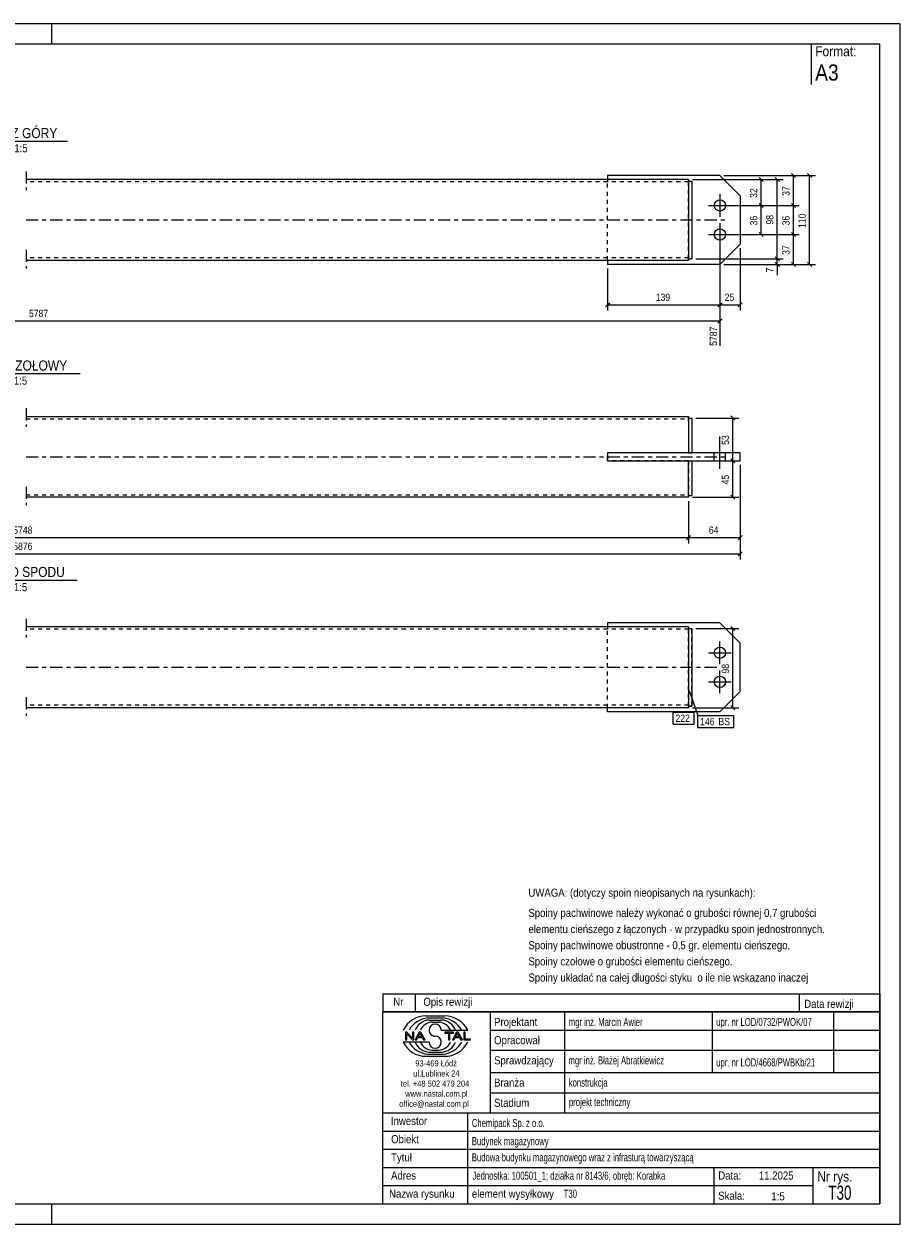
# Model space of a CAD drawing. Header units: millimetres. Extents: x 0 to 420, y 0 to 297.
# Tile 2 of 2: x 203 to 420, y 0 to 297. Entities that reach past the tile are written whole.
import ezdxf

# ---------------------------------------------------------------- set-up
doc = ezdxf.new("R2010")
doc.units = ezdxf.units.MM
for name, pattern in [('XKITLINE00', [0]), ('XKITLINE01', [4, 1, -1, 1, -1]), ('XKITLINE03', [6, 3, -1, 1, -1])]:
    doc.linetypes.add(name, pattern=pattern)
for name, color, linetype, lineweight in [('Arkusz rysunku', 3, 'Continuous', 0), ('Element', 2, 'Continuous', 0), ('Inny typ obiektu', 7, 'Continuous', 0), ('Wymiar', 4, 'Continuous', 0), ('Znak elementu', 2, 'Continuous', 0), ('Śruba', 3, 'Continuous', 0)]:
    doc.layers.add(name, color=color, linetype=linetype, lineweight=lineweight)
doc.styles.add('ARIAL', font='ARIAL.TTF')

msp = doc.modelspace()

# ---------------------------------------------------------------- linework, layer by layer
at = {"layer": 'Arkusz rysunku', "linetype": 'XKITLINE00', "lineweight": 0}
for p, q in [((420, 297), (0, 297)), ((210, 292), (210, 297)), ((420, 297), (415, 297)), ((420, 0), (420, 297)), ((415, 292), (5, 292)), ((415, 5), (415, 292)), ((5, 5), (415, 5)), ((210, 0), (210, 5)), ((0, 0), (420, 0))]:
    msp.add_line(p, q, dxfattribs=at)
at = {"layer": 'Element', "linetype": 'XKITLINE03', "lineweight": 0}
for p, q in [((203.62, 260.5), (203.62, 255.9)), ((203.62, 248.5), (377.62, 248.5)), ((203.62, 241.1), (203.62, 236.5)), ((203.62, 201.88), (203.62, 197.28)), ((203.62, 189.88), (377.62, 189.88)), ((203.62, 182.48), (203.62, 177.88)), ((203.62, 149.78), (203.62, 145.18)), ((203.62, 137.78), (375.5, 137.78)), ((203.62, 130.38), (203.62, 125.78))]:
    msp.add_line(p, q, dxfattribs=at)
at = {"layer": 'Element', "linetype": 'XKITLINE00', "lineweight": 0}
for p, q in [((367.62, 258.5), (203.62, 258.5)), ((347.62, 259.5), (347.62, 258.5)), ((375.42, 259.5), (347.62, 259.5)), ((367.62, 258.5), (367.62, 258.41)), ((367.62, 258.41), (367.62, 257.3)), ((375.42, 259.5), (380.42, 254.5)), ((367.62, 258.1), (368.42, 258.1)), ((367.62, 257.3), (367.62, 239.7)), ((368.42, 258.1), (368.42, 238.9)), ((380.42, 254.5), (380.42, 242.5)), ((380.42, 242.5), (375.42, 237.5)), ((367.62, 238.5), (203.62, 238.5)), ((347.62, 238.5), (347.62, 237.5)), ((367.62, 238.5), (367.62, 239.7)), ((368.42, 238.9), (367.62, 238.9)), ((375.42, 237.5), (347.62, 237.5)), ((203.62, 199.88), (367.62, 199.88)), ((367.62, 199.88), (367.62, 199.79)), ((367.62, 199.79), (367.62, 198.68)), ((367.62, 199.48), (368.42, 199.48)), ((368.42, 199.48), (368.42, 190.88)), ((367.62, 198.68), (367.62, 190.88)), ((347.62, 190.88), (347.62, 188.88)), ((380.42, 190.88), (347.62, 190.88)), ((375.42, 188.88), (375.42, 190.88)), ((380.42, 188.88), (380.42, 190.88)), ((347.62, 188.88), (380.42, 188.88)), ((367.62, 179.88), (367.62, 188.88)), ((368.42, 188.88), (368.42, 180.28)), ((367.62, 179.88), (203.62, 179.88)), ((367.62, 180.28), (368.42, 180.28)), ((375.42, 148.78), (347.62, 148.78)), ((347.62, 148.78), (347.62, 147.78)), ((380.42, 143.78), (375.42, 148.78)), ((367.62, 147.78), (203.62, 147.78)), ((367.62, 147.69), (367.62, 147.78)), ((367.62, 147.69), (367.62, 127.78)), ((367.62, 147.38), (368.42, 147.38)), ((368.42, 147.38), (368.42, 128.18)), ((380.42, 131.78), (380.42, 143.78)), ((380.42, 131.78), (375.42, 126.78)), ((367.62, 127.78), (203.62, 127.78)), ((347.62, 126.78), (347.62, 127.78)), ((368.42, 128.18), (367.62, 128.18)), ((375.42, 126.78), (347.62, 126.78))]:
    msp.add_line(p, q, dxfattribs=at)
at = {"layer": 'Element', "linetype": 'XKITLINE01', "lineweight": 0}
for p, q in [((347.62, 258.5), (347.62, 257.9)), ((347.62, 238.5), (347.62, 258.5)), ((367.62, 257.9), (203.62, 257.9)), ((367.62, 257.3), (367.62, 258.15)), ((367.62, 258.1), (367.62, 238.9)), ((367.62, 258.1), (368.42, 258.1)), ((367.62, 238.9), (367.62, 258.1)), ((368.42, 258.1), (368.42, 238.9)), ((367.62, 239.1), (203.62, 239.1)), ((347.62, 238.5), (347.62, 239.1)), ((347.62, 238.59), (347.62, 238.5)), ((367.62, 239.24), (367.62, 238.5)), ((367.62, 238.9), (368.42, 238.9)), ((203.62, 199.28), (367.62, 199.28)), ((367.62, 198.68), (367.62, 199.53)), ((367.62, 199.48), (367.62, 190.88)), ((367.62, 190.88), (347.62, 190.88)), ((347.62, 188.88), (347.62, 190.88)), ((347.62, 188.88), (347.62, 190.88)), ((367.62, 190.88), (368.42, 190.88)), ((367.62, 188.88), (347.62, 188.88)), ((367.62, 188.88), (367.62, 180.28)), ((367.62, 188.88), (368.42, 188.88)), ((203.62, 180.48), (367.62, 180.48)), ((367.62, 147.18), (203.62, 147.18)), ((347.62, 147.78), (347.62, 147.18)), ((347.62, 127.78), (347.62, 147.78)), ((367.62, 147.78), (367.62, 147.69)), ((367.62, 128.18), (367.62, 147.38)), ((367.62, 128.18), (367.62, 147.38)), ((367.62, 147.38), (368.42, 147.38)), ((368.42, 128.18), (368.42, 147.38)), ((367.62, 128.38), (203.62, 128.38)), ((347.62, 127.78), (347.62, 128.38)), ((367.62, 128.18), (368.42, 128.18))]:
    msp.add_line(p, q, dxfattribs=at)
at = {"layer": 'Inny typ obiektu', "linetype": 'XKITLINE00', "lineweight": 0}
for p, q in [((398, 292), (398, 282)), ((191.26, 268), (213.86, 268)), ((187.92, 210.48), (217, 210.48)), ((188.66, 159.38), (216.26, 159.38)), ((292, 57), (292, 52.5)), ((292, 57), (415, 57)), ((300, 57), (300, 52.5)), ((395, 57), (395, 52.5)), ((415, 57), (415, 52.5)), ((415, 52.5), (292, 52.5)), ((292, 5), (292, 52.5)), ((292, 52.5), (415, 52.5)), ((302.62, 51.49), (307.23, 51.5)), ((303.07, 50.99), (306.86, 51)), ((303.46, 50.49), (306.45, 50.49)), ((318.5, 52.5), (318.5, 27.5)), ((337, 27.5), (337, 52.5)), ((373.5, 52.5), (373.5, 37.5)), ((403.5, 52.5), (403.5, 37.5)), ((415, 52.5), (415, 5)), ((304.2, 49.98), (305.73, 49.99)), ((306.42, 47.99), (312.98, 47.99)), ((318.5, 48), (415, 48)), ((303.43, 45.01), (297, 45.01)), ((297.93, 47.44), (297.57, 47.44)), ((297.57, 47.44), (297.57, 45.56)), ((297.57, 45.56), (297.9, 45.56)), ((297.9, 47.04), (299.29, 45.56)), ((297.9, 45.56), (297.9, 47.04)), ((299.31, 45.96), (297.93, 47.44)), ((299.29, 45.56), (299.65, 45.56)), ((299.65, 47.44), (299.31, 47.44)), ((299.31, 47.44), (299.31, 45.96)), ((299.65, 45.56), (299.65, 47.44)), ((300.96, 47.44), (299.94, 45.56)), ((299.94, 45.56), (300.31, 45.56)), ((300.31, 45.56), (300.61, 46.13)), ((300.61, 46.13), (301.71, 46.13)), ((300.71, 46.33), (301.14, 47.24)), ((301.6, 46.33), (300.71, 46.33)), ((301.33, 47.44), (300.96, 47.44)), ((301.14, 47.24), (301.6, 46.33)), ((302.41, 45.56), (301.33, 47.44)), ((301.71, 46.13), (302.02, 45.56)), ((302.02, 45.56), (302.41, 45.56)), ((309.43, 47.44), (307.34, 47.44)), ((307.34, 47.44), (307.34, 47.22)), ((307.34, 47.22), (308.21, 47.22)), ((308.21, 47.22), (308.21, 45.56)), ((308.21, 45.56), (308.56, 45.56)), ((308.56, 45.56), (308.56, 47.22)), ((308.56, 47.22), (309.43, 47.22)), ((310.21, 47.44), (309.2, 45.56)), ((309.2, 45.56), (309.57, 45.56)), ((309.43, 47.22), (309.43, 47.44)), ((309.57, 45.56), (309.86, 46.13)), ((309.86, 46.13), (310.96, 46.13)), ((309.96, 46.33), (310.39, 47.24)), ((310.86, 46.33), (309.96, 46.33)), ((310.59, 47.44), (310.21, 47.44)), ((310.4, 47.24), (310.39, 47.24)), ((310.4, 47.24), (310.86, 46.33)), ((311.67, 45.56), (310.59, 47.44)), ((310.96, 46.13), (311.27, 45.56)), ((311.27, 45.56), (311.67, 45.56)), ((312.36, 47.44), (312.01, 47.44)), ((312.01, 47.44), (312.01, 45.56)), ((312.01, 45.56), (313.66, 45.56)), ((312.36, 45.78), (312.36, 47.44)), ((313.66, 45.78), (312.36, 45.78)), ((313.66, 45.56), (313.66, 45.78)), ((303.07, 42.01), (306.86, 42)), ((303.46, 42.51), (306.45, 42.51)), ((304.2, 43.02), (305.73, 43.01)), ((318.5, 43), (415, 43)), ((302.62, 41.51), (307.23, 41.5)), ((318.5, 37.5), (415, 37.5)), ((318.5, 32.5), (415, 32.5)), ((292, 27.5), (415, 27.5)), ((313, 5), (313, 27.5)), ((292, 23), (415, 23)), ((292, 18.5), (415, 18.5)), ((292, 14), (415, 14)), ((374, 5), (374, 14)), ((398.5, 5), (398.5, 14)), ((292, 9.5), (398.5, 9.5)), ((292, 5), (415, 5))]:
    msp.add_line(p, q, dxfattribs=at)
for centre, radius, start, end in [((302.72, 45.08), 6.42, 90.8317, 153.0136), ((303.67, 45), 6.02, 95.7347, 150.2266), ((306.22, 46.41), 4.08, 22.7023, 86.7527), ((306.24, 44.98), 6.04, 29.8256, 84.1252), ((307.25, 45.07), 6.43, 27.0191, 90.199), ((303.7, 46.42), 4.07, 93.3428, 157.3393), ((304.33, 46.6), 3.38, 92.229, 155.8008), ((304.92, 47.99), 1.49, 0.0741, 179.9259), ((304.92, 47.99), 1.49, 179.9259, 270), ((305.59, 46.6), 3.39, 24.2351, 87.5913), ((302.72, 47.92), 6.42, 206.9864, 269.1683), ((303.67, 48), 6.02, 209.7734, 264.2653), ((303.7, 46.58), 4.07, 202.6607, 266.6572), ((304.33, 46.4), 3.38, 204.1992, 267.771), ((304.92, 45.01), 1.49, 180.0741, 359.9259), ((304.92, 45), 1.49, 0.0741, 90), ((305.59, 46.4), 3.39, 272.4087, 335.7649), ((306.22, 46.59), 4.08, 273.2473, 337.2977), ((306.24, 48.02), 6.04, 275.8748, 330.1744), ((307.25, 47.93), 6.43, 269.801, 332.9809)]:
    msp.add_arc(centre, radius, start, end, dxfattribs=at)
at = {"layer": 'Wymiar', "linetype": 'XKITLINE00', "lineweight": 0}
for p, q in [((368.62, 258.5), (391.06, 258.5)), ((368.62, 258.5), (387.06, 258.5)), ((376.42, 259.5), (395.06, 259.5)), ((381.42, 259.5), (399.06, 259.5)), ((385.11, 259.01), (386.13, 257.99)), ((385.62, 252.1), (385.62, 258.5)), ((389.11, 259.01), (390.13, 257.99)), ((389.62, 238.9), (389.62, 258.5)), ((393.11, 260.01), (394.13, 258.99)), ((393.62, 252.1), (393.62, 259.5)), ((397.11, 260.01), (398.13, 258.99)), ((397.62, 237.5), (397.62, 259.5)), ((385.11, 252.61), (386.13, 251.59)), ((385.11, 252.61), (386.13, 251.59)), ((393.11, 252.61), (394.13, 251.59)), ((393.11, 252.61), (394.13, 251.59)), ((376.42, 252.1), (395.06, 252.1)), ((376.42, 252.1), (395.06, 252.1)), ((376.42, 252.1), (387.06, 252.1)), ((376.42, 252.1), (387.06, 252.1)), ((385.62, 244.9), (385.62, 252.1)), ((393.62, 244.9), (393.62, 252.1)), ((375.42, 243.9), (375.42, 217.34)), ((375.42, 243.9), (375.42, 226.06)), ((375.42, 243.9), (375.42, 226.06)), ((376.42, 244.9), (395.06, 244.9)), ((376.42, 244.9), (395.06, 244.9)), ((376.42, 244.9), (387.06, 244.9)), ((385.11, 245.41), (386.13, 244.39)), ((393.11, 245.41), (394.13, 244.39)), ((393.11, 245.41), (394.13, 244.39)), ((393.62, 237.5), (393.62, 244.9)), ((380.42, 241.5), (380.42, 226.06)), ((369.42, 238.9), (391.06, 238.9)), ((369.42, 238.9), (391.06, 238.9)), ((389.11, 239.41), (390.13, 238.39)), ((389.11, 239.41), (390.13, 238.39)), ((389.11, 238.01), (390.13, 236.99)), ((389.62, 237.5), (389.62, 238.9)), ((393.11, 238.01), (394.13, 236.99)), ((397.11, 238.01), (398.13, 236.99)), ((347.62, 236.5), (347.62, 226.06)), ((376.42, 237.5), (395.06, 237.5)), ((376.42, 237.5), (391.06, 237.5)), ((381.42, 237.5), (399.06, 237.5)), ((389.62, 237.5), (389.62, 234.81)), ((389.62, 237.5), (389.62, 234.81)), ((348.13, 228.01), (347.11, 226.99)), ((347.62, 227.5), (375.42, 227.5)), ((375.93, 228.01), (374.91, 226.99)), ((375.93, 228.01), (374.91, 226.99)), ((375.42, 227.5), (380.42, 227.5)), ((380.93, 228.01), (379.91, 226.99)), ((38.62, 223.5), (375.42, 223.5)), ((375.93, 224.01), (374.91, 222.99)), ((369.42, 199.48), (380.06, 199.48)), ((378.11, 199.99), (379.13, 198.97)), ((378.62, 188.88), (378.62, 199.48)), ((369.42, 188.88), (380.06, 188.88)), ((369.42, 188.88), (380.06, 188.88)), ((378.11, 189.39), (379.13, 188.37)), ((378.11, 189.39), (379.13, 188.37)), ((378.62, 179.88), (378.62, 188.88)), ((380.42, 187.88), (380.42, 164.44)), ((380.42, 187.88), (380.42, 168.44)), ((367.62, 178.88), (367.62, 168.44)), ((367.62, 178.88), (367.62, 168.44)), ((368.62, 179.88), (380.06, 179.88)), ((378.11, 180.39), (379.13, 179.37)), ((38.62, 169.88), (367.62, 169.88)), ((368.13, 170.39), (367.11, 169.37)), ((368.13, 170.39), (367.11, 169.37)), ((367.62, 169.88), (380.42, 169.88)), ((380.93, 170.39), (379.91, 169.37)), ((380.93, 166.39), (379.91, 165.37)), ((25.82, 165.88), (380.42, 165.88)), ((369.42, 147.38), (380.06, 147.38)), ((378.11, 147.89), (379.13, 146.87)), ((378.62, 127.78), (378.62, 147.38)), ((368.62, 127.78), (380.06, 127.78)), ((378.11, 128.29), (379.13, 127.27))]:
    msp.add_line(p, q, dxfattribs=at)
at = {"layer": 'Znak elementu', "linetype": 'XKITLINE00', "lineweight": 0}
for p, q in [((367.84, 132.08), (369.91, 125.85)), ((363.81, 126.68), (369.02, 126.68)), ((363.81, 123.68), (363.81, 126.68)), ((369.02, 123.68), (369.02, 126.68)), ((369.91, 125.85), (378.86, 125.85)), ((369.91, 122.85), (369.91, 125.85)), ((378.86, 122.85), (378.86, 125.85)), ((363.81, 123.68), (369.02, 123.68)), ((369.91, 122.85), (378.86, 122.85))]:
    msp.add_line(p, q, dxfattribs=at)
at = {"layer": 'Śruba', "linetype": 'XKITLINE00', "lineweight": 0}
for p, q in [((375.42, 254.9), (375.42, 249.3)), ((372.62, 252.1), (378.22, 252.1)), ((375.42, 247.7), (375.42, 242.1)), ((372.62, 244.9), (378.22, 244.9)), ((375.42, 186.88), (375.42, 194.88)), ((375.42, 186.88), (375.42, 194.88)), ((374.02, 188.88), (374.02, 190.88)), ((374.02, 188.88), (374.02, 190.88)), ((376.82, 188.88), (376.82, 190.88)), ((376.82, 188.88), (376.82, 190.88)), ((375.42, 138.58), (375.42, 144.18)), ((372.62, 141.38), (378.22, 141.38)), ((375.42, 131.38), (375.42, 136.98)), ((372.62, 134.18), (378.22, 134.18))]:
    msp.add_line(p, q, dxfattribs=at)
for centre in [(375.42, 252.1), (375.42, 244.9), (375.42, 141.38), (375.42, 134.18)]:
    msp.add_circle(centre, 1.4, dxfattribs=at)

# ---------------------------------------------------------------- texts
at = {"layer": 'Inny typ obiektu', "style": 'ARIAL'}
for s, height, width, p in [('Format:', 2.5, 0.85, (399, 289)), ('A3', 4, 0.85, (399, 283)), ('RZUT Z GÓRY', 2.5, 0.85, (191.26, 268.75)), ('1:5', 2, 0.85, (200.71, 265.25)), ('WIDOK CZOŁOWY', 2.5, 0.85, (187.92, 211.23)), ('1:5', 2, 0.85, (200.61, 207.73)), ('RZUT OD SPODU', 2.5, 0.85, (188.66, 160.13)), ('1:5', 2, 0.85, (200.61, 156.63)), ('UWAGA: (dotyczy spoin nieopisanych na rysunkach):', 2, 0.85, (328, 81)), ('Spoiny pachwinowe należy wykonać o grubości równej 0,7 grubości', 2, 0.85, (328, 76)), ('elementu cieńszego z łączonych - w przypadku spoin jednostronnych.', 2, 0.85, (328, 72)), ('Spoiny pachwinowe obustronne - 0,5 gr. elementu cieńszego.', 2, 0.85, (328, 68)), ('Spoiny czołowe o grubości elementu cieńszego.', 2, 0.85, (328, 64)), ('Spoiny układać na całej długości styku  o ile nie wskazano inaczej', 2, 0.85, (328, 60)), ('Nr', 2, 0.85, (294.54, 54)), ('Opis rewizji', 2, 0.85, (302, 54)), ('Data rewizji', 2, 0.85, (396.28, 53.5)), ('Projektant', 2, 0.85, (319.5, 49)), ('mgr inż. Marcin Awier', 2, 0.68, (338, 49)), ('upr. nr LOD/0732/PWOK/07', 2, 0.68, (374.5, 49)), ('Opracował', 2, 0.85, (319.5, 44.5)), ('Sprawdzający', 2, 0.85, (319.5, 39.5)), ('mgr inż. Błażej Abratkiewicz', 2, 0.68, (337.94, 39.5)), ('93-469 Łódź', 1.5, 0.85, (300, 39)), ('upr. nr LOD/4668/PWBKb/21', 2, 0.68, (374.5, 39)), ('ul.Lublinek 24', 1.5, 0.85, (299.5, 36.5)), ('Branża', 2, 0.85, (319.5, 34)), ('konstrukcja', 2, 0.68, (338, 34)), ('tel. +48 502 479 204', 1.5, 0.85, (296.41, 34)), ('www.nastal.com.pl', 1.5, 0.85, (297.5, 31.5)), ('office@nastal.com.pl', 1.5, 0.85, (296, 29)), ('Stadium', 2, 0.85, (319.5, 29)), ('projekt techniczny', 2, 0.68, (338.04, 29.19)), ('Inwestor', 2, 0.85, (293.96, 24.5)), ('Chemipack Sp. z o.o.', 2, 0.68, (314, 24)), ('Obiekt', 2, 0.85, (294, 20)), ('Budynek magazynowy', 2, 0.68, (314, 19.5)), ('Tytuł', 2, 0.85, (294, 15.5)), ('Budowa budynku magazynowego wraz z infrasturą towarzyszącą', 2, 0.68, (314, 15.5)), ('Adres', 2, 0.85, (294, 11)), ('Jednostka: 100501_1; działka nr 8143/6; obręb: Korabka', 2, 0.68, (314.16, 10.96)), ('Data:', 2, 0.85, (375, 11)), ('11.2025', 2, 0.85, (385.06, 11)), ('Nr rys.', 2.5, 0.85, (399.5, 10.5)), ('T30', 3.5, 0.68, (402.25, 6)), ('Nazwa rysunku', 2, 0.85, (293.5, 6.5)), ('element wysyłkowy', 2, 0.85, (314, 6.5)), ('T30', 2, 0.68, (336.75, 6.5)), ('Skala:', 2, 0.85, (375, 6)), ('1:5', 2, 0.85, (388.16, 5.85))]:
    msp.add_text(s, height=height, dxfattribs=dict(at, width=width)).set_placement(p)
at = {"layer": 'Wymiar', "style": 'ARIAL', "width": 0.85}
for s, p in [('32', (384.66, 253.96)), ('37', (392.66, 254.46)), ('98', (388.66, 247.36)), ('110', (396.66, 246.5)), ('36', (384.66, 247.16)), ('36', (392.66, 247.16)), ('37', (392.66, 239.86)), ('7', (388.66, 235.49)), ('5787', (374.7, 217.34)), ('53', (377.66, 192.84)), ('45', (377.66, 183.04)), ('98', (377.66, 136.24))]:
    msp.add_text(s, height=1.8, rotation=90.0002, dxfattribs=at).set_placement(p)
for s, p in [('139', (359.52, 228.46)), ('25', (376.58, 228.46)), ('5787', (204.35, 224.46)), ('5748', (200.45, 170.84)), ('64', (372.68, 170.84)), ('5876', (200.45, 166.84))]:
    msp.add_text(s, height=1.8, dxfattribs=at).set_placement(p)
at = {"layer": 'Znak elementu', "style": 'ARIAL', "width": 0.85}
for s, p in [('222', (364.41, 124.28)), ('146', (370.51, 123.45)), ('BS', (375.05, 123.45))]:
    msp.add_text(s, height=1.8, dxfattribs=at).set_placement(p)

doc.saveas('drawing.dxf')
